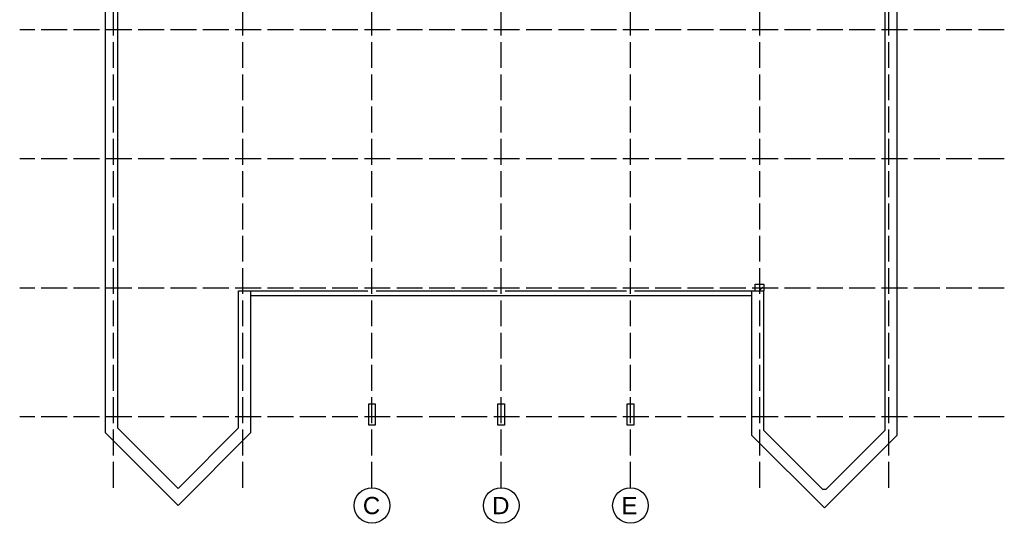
# Model space of a CAD drawing. Header units: millimetres. Extents: x -56303 to -45239, y -20463 to -4540.
# Tile 252 of 256: x -53858 to -49287, y -9208 to -6869. Entities that reach past the tile are written whole.
import ezdxf

# ---------------------------------------------------------------- set-up
doc = ezdxf.new("R2010")
doc.units = ezdxf.units.MM
doc.linetypes.add('ACAD_ISO02W100', pattern=[15, 12, -3])
doc.layers.add('_HVAC_podkład', color=8, linetype='Continuous')
doc.layers.add('FLUID-KK-85-ARRGR', color=7, linetype='Continuous')
doc.styles.add('FDBES', font='simplex.shx')
doc.styles.get("Standard").update_dxf_attribs({"font": 'arial.ttf'})
doc.dimstyles.new('FDBES', dxfattribs={"dimscale": 50, "dimtxt": 4, "dimasz": 2.5, "dimexe": 0.8, "dimexo": 2, "dimgap": 1, "dimtad": 1, "dimdsep": 46, "dimtxsty": 'FDBES', "dimcen": 2.5, "dimclrd": 4, "dimclre": 5, "dimadec": 0, "dimazin": 0, "dimtfac": 1, "dimtmove": 0, "dimatfit": 3, "dimfxl": 1, "dimarcsym": 0})

msp = doc.modelspace()

# ---------------------------------------------------------------- linework, layer by layer
at = {"layer": '_HVAC_podkład', "linetype": 'ACAD_ISO02W100', "ltscale": 10}
for p, q in [((-53422.44, -9042.66), (-53422.44, -4666.2)), ((-52822.44, -9042.66), (-52822.44, -4666.2)), ((-52222.44, -9042.66), (-52222.44, -4666.2)), ((-51622.44, -9042.66), (-51622.44, -4666.2)), ((-51022.44, -9042.66), (-51022.44, -4666.2)), ((-50422.44, -9042.66), (-50422.44, -4666.2)), ((-49822.44, -9042.66), (-49822.44, -4666.2)), ((-49287.21, -6915.47), (-53857.52, -6915.47)), ((-49287.21, -7515.47), (-53857.52, -7515.47)), ((-49287.21, -8115.47), (-53857.52, -8115.47)), ((-49287.21, -8712.97), (-53857.52, -8712.97))]:
    msp.add_line(p, q, dxfattribs=at)
at = {"layer": '_HVAC_podkład'}
for points in [[(-50840.31, -5100.47), (-50840.31, -5078.47), (-49785.44, -5078.47), (-49785.44, -8799.64), (-50122.44, -9136.64), (-50459.44, -8799.64), (-50459.44, -8128.97), (-50403.44, -8128.97)], [(-53403.44, -8764.97), (-53122.44, -9045.97), (-52841.44, -8764.97), (-52841.44, -8128.97), (-52785.44, -8128.97), (-52785.44, -8788.17), (-53122.44, -9125.17), (-53459.44, -8788.17), (-53459.44, -5157.47)], [(-53403.44, -5157.47), (-53403.44, -8764.97)], [(-50407.44, -5121.47), (-49841.44, -5121.47), (-49841.44, -8776.45), (-50115.37, -9050.38), (-50129.51, -9050.38), (-50403.44, -8776.45), (-50403.44, -8128.97)], [(-52785.44, -8128.97), (-52241.44, -8128.97)], [(-52203.44, -8128.97), (-51641.44, -8128.97)], [(-51603.44, -8128.97), (-51041.44, -8128.97)], [(-51003.44, -8128.97), (-50459.44, -8128.97)], [(-50443.44, -8128.97), (-50443.44, -8096.97), (-50403.44, -8096.97), (-50403.44, -8128.97)], [(-52785.44, -8149.97), (-50459.44, -8149.97)]]:
    msp.add_lwpolyline(points, dxfattribs=at)
for points in [[(-52207.44, -8652.97), (-52207.44, -8752.97), (-52237.44, -8752.97), (-52237.44, -8652.97)], [(-51607.44, -8652.97), (-51607.44, -8752.97), (-51637.44, -8752.97), (-51637.44, -8652.97)], [(-51007.44, -8652.97), (-51007.44, -8752.97), (-51037.44, -8752.97), (-51037.44, -8652.97)]]:
    msp.add_lwpolyline(points, close=True, dxfattribs=at)
for centre in [(-52222.44, -9125.42), (-51622.44, -9125.42), (-51022.44, -9125.42)]:
    msp.add_circle(centre, 82.76, dxfattribs=at)

# ---------------------------------------------------------------- texts
for s, p in [('C', (-52264.66, -9165.67)), ('D', (-51664.66, -9165.67)), ('E', (-51064.66, -9165.67))]:
    msp.add_text(s, height=80, dxfattribs=at).set_placement(p)

# ---------------------------------------------------------------- leaders
at = {"layer": 'FLUID-KK-85-ARRGR'}
msp.add_leader([(-50422.06, -8124.74), (-50407.91, -8110.6)], dimstyle='FDBES', override={"dimscale": 3, "dimclrd": 3}, dxfattribs=at)

doc.saveas('drawing.dxf')
